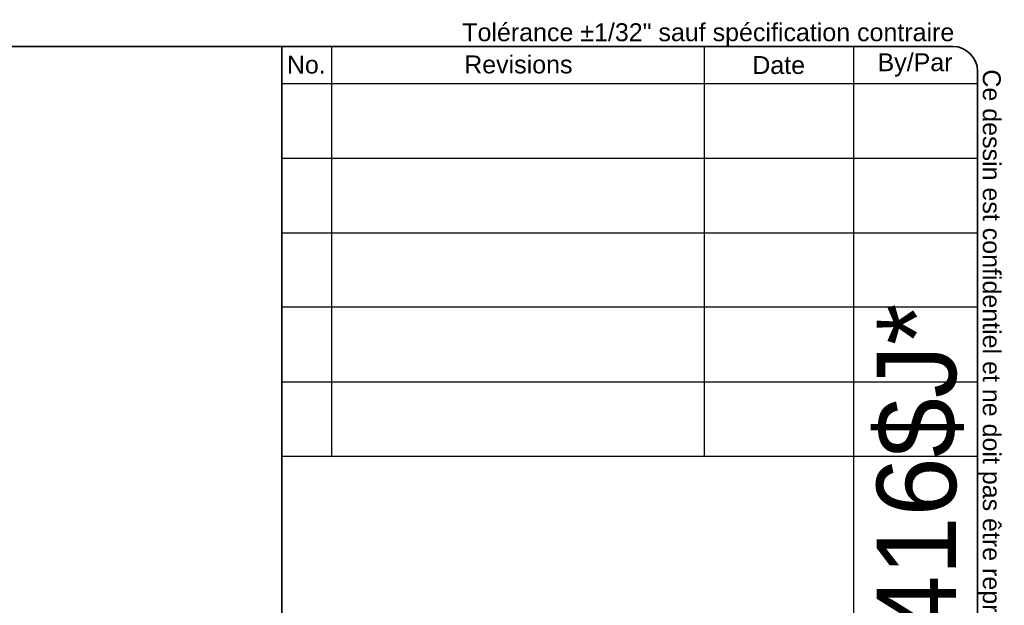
# Model space of a CAD drawing. Header units: inches. Extents: x 0 to 192, y -11 to 125.
# Tile 8 of 8: x 135 to 192, y 91 to 125. Entities that reach past the tile are written whole.
import ezdxf
from ezdxf.enums import TextEntityAlignment as Align

# ---------------------------------------------------------------- set-up
doc = ezdxf.new("R2010")
doc.units = ezdxf.units.IN
doc.header["$LTSCALE"] = 11.537764
doc.header["$MEASUREMENT"] = 0
doc.layers.get('0').update_dxf_attribs({"lineweight": 25})
doc.layers.add('Sketch Geometry(ANSI)', color=7, linetype='Continuous', lineweight=25)
doc.layers.add('Symbols(ANSI)', color=7, linetype='Continuous', lineweight=25)
doc.styles.add('Current-ANSI', font='arial.ttf')
doc.styles.add('Text Style44', font='arialbd.ttf')
doc.styles.add('Text Style83', font='FRE3OF9X.TTF')

# ---------------------------------------------------------------- blocks, each defined once
blk = doc.blocks.new('Title Blocks EXM - ANSI B')
at = {"layer": 'Sketch Geometry(ANSI)'}
for p, q in [((13.25, 10.687), (16.625, 10.687)), ((13.5, 10.687), (13.5, 8.625)), ((15.375, 10.687), (15.375, 8.625)), ((16.125, 10.687), (16.125, 3.5)), ((16.75, 10.562), (16.75, 0.375)), ((13.25, 10.5), (16.75, 10.5)), ((13.25, 10.125), (16.75, 10.125)), ((13.25, 9.75), (16.75, 9.75)), ((16.75, 9.375), (13.25, 9.375)), ((13.25, 9), (16.75, 9)), ((16.75, 9), (16.75, 8.625)), ((13.25, 8.625), (16.75, 8.625))]:
    blk.add_line(p, q, dxfattribs=at)
at = {"layer": 'Sketch Geometry(ANSI)', "linetype": 'Continuous', "lineweight": 35}
for q in [(13.25, 10.687), (13.25, 3.5)]:
    blk.add_line((13.25, 8.625), q, dxfattribs=at)
at = {"layer": 'Sketch Geometry(ANSI)'}
blk.add_arc((16.625, 10.562), 0.125, 0, 90, dxfattribs=at)
at = {"layer": 'Symbols(ANSI)', "color": 7, "char_height": 0.09, "attachment_point": 5, "style": 'Current-ANSI'}
for s, insert, width in [('No.', (13.3727, 10.5947), 0.250391), ('Revisions', (14.4395, 10.5958), 1.873306), ('By/Par', (16.4354, 10.5938), 0.622018), ('Date', (15.7494, 10.5928), 0.751347)]:
    blk.add_mtext(s, dxfattribs=dict(at, insert=insert, width=width))
at = {"layer": 'Symbols(ANSI)', "color": 7, "style": 'Current-ANSI'}
for tag, p in [('REV1', (13.3753, 10.3127)), ('REV1DATE', (15.7496, 10.31)), ('REV1BY', (16.4371, 10.3133)), ('REV2', (13.3734, 9.9377)), ('REV2DATE', (15.7475, 9.9406)), ('REV2BY', (16.4372, 9.9385)), ('REV3', (13.3741, 9.563)), ('REV3DATE', (15.7516, 9.563)), ('REV3BY', (16.4372, 9.5635)), ('REV4', (13.3766, 9.1879)), ('REV4DATE', (15.7516, 9.1879)), ('REV4BY', (16.4411, 9.1885)), ('REV5', (13.3734, 8.8129)), ('REV5DATE', (15.7516, 8.8129)), ('REV5BY', (16.4379, 8.8113)), ('MFG_APPROVED_DATE', (16.3934, 2.3745)), ('DETAIL_REV', (16.2494, 0.9257))]:
    blk.add_attdef(tag, text='', height=0.09, dxfattribs=at).set_placement(p, align=Align.MIDDLE_CENTER)
for tag, p in [('REV1DESC', (13.5255, 10.3098)), ('REV2DESC', (13.5253, 9.9374)), ('REV3DESC', (13.528, 9.5635)), ('REV4DESC', (13.533, 9.1903)), ('REV5DESC', (13.5322, 8.8113)), ('COMPANY', (14.1202, 2.375))]:
    blk.add_attdef(tag, text='', height=0.09, dxfattribs=at).set_placement(p, align=Align.MIDDLE_LEFT)
at = {"layer": 'Symbols(ANSI)', "color": 7, "style": 'Text Style83'}
blk.add_attdef('BARCODE_001', (16.6422, 4.0397), '', height=0.4, rotation=90, dxfattribs=at)
at = {"layer": 'Symbols(ANSI)', "color": 7}
for tag, p, height, style in [('IDW_DATE_001', (16.102, 2.0805), 0.09, 'Current-ANSI'), ('MATERIEL_001', (13.9591, 1.7815), 0.09, 'Current-ANSI'), ('COLOR_001', (14.2747, 1.4037), 0.09, 'Current-ANSI'), ('FINISH_001', (16.106, 1.3941), 0.09, 'Current-ANSI'), ('IDW_DESC_001', (13.5555, 0.8851), 0.09, 'Current-ANSI'), ('Sheet_Number_001', (16.3428, 0.5799), 0.09, 'Current-ANSI'), ('IDW_REV_001', (15.9474, 0.3552), 0.14, 'Text Style44'), ('IDW_NAME_001', (13.825, 0.3043), 0.14, 'Text Style44'), ('Number_of_sheets_001', (16.5509, 0.3301), 0.09, 'Current-ANSI')]:
    blk.add_attdef(tag, p, '', height=height, dxfattribs=dict(at, style=style))
blk = doc.blocks.new('Borders 2_EXM - B (Inch)')
at = {"layer": 'Sketch Geometry(ANSI)', "linetype": 'Continuous', "lineweight": 35}
for p, q in [((16.3979, 10.6915), (0.5229, 10.6915)), ((16.5229, 0.3795), (16.5229, 10.5665))]:
    blk.add_line(p, q, dxfattribs=at)
blk.add_arc((16.3979, 10.5665), 0.125, 0, 90, dxfattribs=at)
at = {"layer": 'Symbols(ANSI)', "color": 7, "insert": (13.9302, 10.6908), "char_height": 0.09, "attachment_point": 7, "style": 'Current-ANSI'}
blk.add_mtext('Tolérance ±1/32" sauf spécification contraire', dxfattribs=at)
at = {"layer": 'Symbols(ANSI)', "color": 7, "insert": (16.5222, 10.576), "char_height": 0.09, "attachment_point": 7, "rotation": 270, "style": 'Current-ANSI'}
blk.add_mtext('Ce dessin est confidentiel et ne doit pas être reproduit ou utilisé sans le consentement de EXM', dxfattribs=at)
at = {"layer": 'Symbols(ANSI)', "color": 7, "style": 'Current-ANSI'}
blk.add_attdef('FILENAME_AND_PATH_001', (6.0203, 10.7181), '', height=0.09, dxfattribs=at)

msp = doc.modelspace()

# ---------------------------------------------------------------- block references
at = {"xscale": 11.53776408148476, "yscale": 11.53776408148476, "zscale": 11.53776408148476}
msp.add_blockref('Borders 2_EXM - B (Inch)', (0, 0), dxfattribs=at)
ref = msp.add_blockref('Title Blocks EXM - ANSI B', (-2.621, 0.052), dxfattribs=dict(xscale=11.53776408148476, yscale=11.53776408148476, zscale=11.53776408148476))
ref.add_attrib('BARCODE_001', '*$H5412ES242416$J*', (189.393, 46.661), dxfattribs={"layer": 'Symbols(ANSI)', "color": 7, "height": 4.61511, "rotation": 90, "style": 'Text Style83'})

doc.saveas('drawing.dxf')
